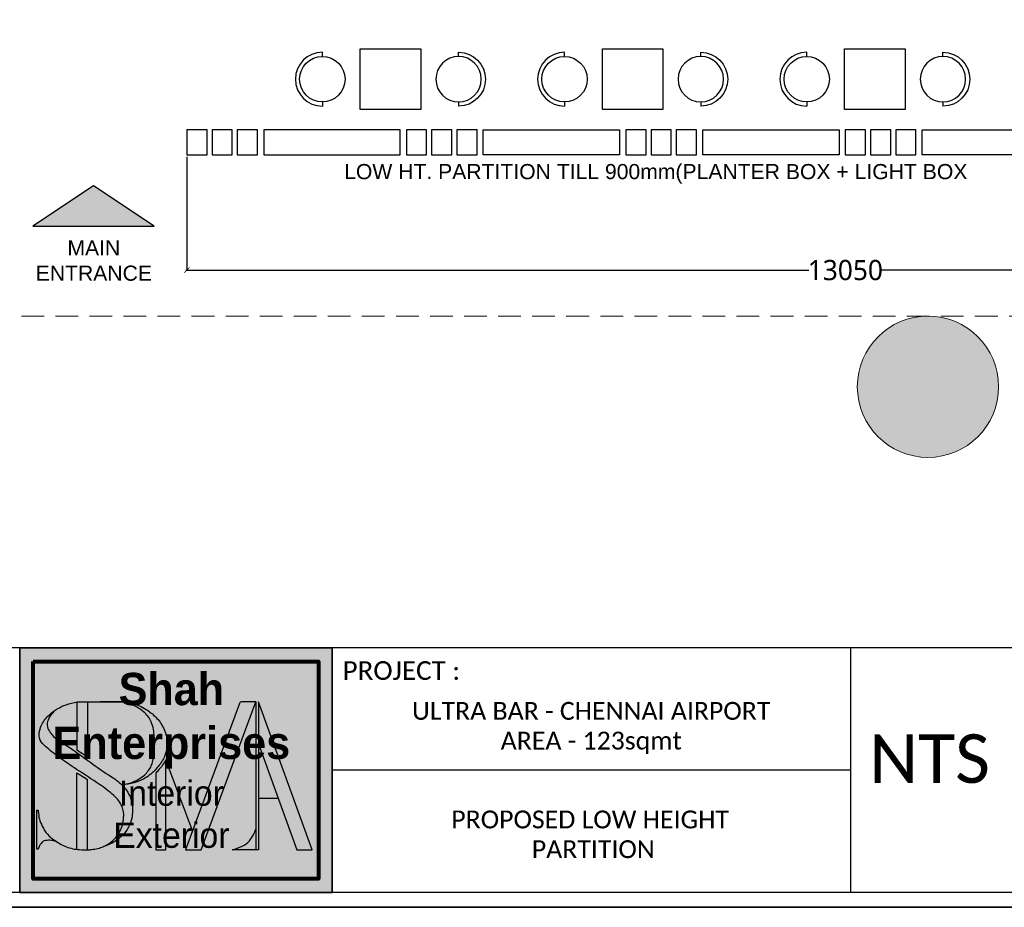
# Model space of a CAD drawing. Header units: millimetres. Extents: x 502444 to 745500, y -417645 to -375189.
# Tile 45 of 208: x 610091 to 619848, y -393956 to -385161. Entities that reach past the tile are written whole.
import ezdxf

# ---------------------------------------------------------------- set-up
doc = ezdxf.new("R2010")
doc.units = ezdxf.units.MM
doc.linetypes.add('DASHED', pattern=[0.75, 0.5, -0.25])
doc.layers.get('Defpoints').update_dxf_attribs({"color": 251})
for name, color, linetype, lineweight in [('0FM-WS-TEXT', 7, 'Continuous', 25), ('G-ANNO-DIMS', 111, 'Continuous', 9), ('G-ANNO-TEXT', 231, 'Continuous', 9), ('S-COLS', 52, 'Continuous', 9), ('Text', 7, 'Continuous', 25), ('Wall New', 1, 'Continuous', 50)]:
    doc.layers.add(name, color=color, linetype=linetype, lineweight=lineweight)
doc.layers.add('DIMENSIONS', color=7, linetype='Continuous', lineweight=25, true_color=0xcc0000)
doc.styles.add('ARIAL', font='arial.ttf')
doc.styles.add('Arial_B_4', font='arialbd.ttf', dxfattribs={"height": 800})
doc.styles.add('RS75', font='@Malgun Gothic', dxfattribs={"height": 75})
doc.dimstyles.new('DIM', dxfattribs={"dimtxt": 100, "dimasz": 50, "dimexe": 0, "dimexo": 20, "dimgap": 0, "dimtad": 0, "dimdec": 0, "dimrnd": 5, "dimzin": 0, "dimdsep": 46, "dimtxsty": 'Standard', "dimblk": 'OBLIQUE', "dimcen": 0, "dimdle": 10, "dimadec": 4, "dimazin": 0, "dimtfac": 1, "dimtdec": 0, "dimtofl": 0, "dimtmove": 1, "dimatfit": 3, "dimfxl": 1, "dimtolj": 1, "dimtzin": 0, "dimarcsym": 0})

# ---------------------------------------------------------------- blocks, each defined once
blk = doc.blocks.new('HFHFHF')
at = {"layer": '0FM-WS-TEXT', "color": 252, "true_color": 0x939598}
for p, q in [((618930.6080923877, -145172.567106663), (618888.9080984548, -145172.6239940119)), ((619380.6080923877, -145172.567106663), (619422.3080923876, -145172.567106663))]:
    blk.add_line(p, q, dxfattribs=at)
blk.add_circle((619155.6080923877, -145172.567106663), 225, dxfattribs=at)
blk.add_arc((619155.6080923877, -145172.567106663), 266.7, 180.0122212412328, 0, dxfattribs=at)
blk = doc.blocks.new('logo')
at = {"layer": 'Wall New'}
h = blk.add_hatch(color=7, dxfattribs=at)
h.dxf.hatch_style = 1
edge = h.paths.add_edge_path()
edge.add_spline(control_points=[(65926.32732787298, -4520.094032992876), (65926.1228509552, -4519.88899023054), (65924.3385281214, -4518.183820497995), (65919.54680315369, -4515.182403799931), (65911.55111347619, -4509.614694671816), (65903.25496574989, -4503.348192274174), (65895.79311485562, -4499.10011948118), (65893.55091115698, -4494.881910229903), (65893.54196151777, -4492.071246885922), (65894.92808825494, -4489.731452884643), (65896.12217980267, -4488.297914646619), (65896.67030885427, -4487.639871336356)], knot_values=[0, 0, 0, 0, 0.867858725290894, 7.401282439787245, 16.84919293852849, 30.07839875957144, 38.91655751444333, 41.68812970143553, 43.97194689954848, 47.01151844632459, 49.590735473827, 49.590735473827, 49.590735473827, 49.590735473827], degree=3, periodic=0)
edge.add_spline(control_points=[(65896.67030885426, -4487.639871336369), (65895.92114814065, -4488.165959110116), (65893.8028151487, -4489.870670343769), (65891.35862709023, -4492.807859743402), (65890.06492843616, -4496.706629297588), (65889.90602339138, -4500.58724637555), (65893.86920417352, -4504.223637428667), (65899.16805926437, -4508.363811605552), (65907.17849125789, -4513.833384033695), (65915.43403955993, -4518.995131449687), (65922.35502716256, -4524.055133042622), (65926.76506230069, -4528.964500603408), (65927.36107414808, -4534.817846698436), (65925.8635055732, -4540.194380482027), (65922.60699536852, -4544.541443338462), (65919.71695260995, -4546.410011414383), (65918.29826566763, -4547.023579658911), (65918.27821879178, -4547.032193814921)], knot_values=[50.48678172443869, 50.48678172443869, 50.48678172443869, 50.48678172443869, 53.20760084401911, 58.5349938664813, 61.6369995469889, 65.56471417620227, 69.20875779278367, 76.89681575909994, 86.16477467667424, 98.12987605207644, 106.0842714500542, 112.0372464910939, 117.1298886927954, 122.963482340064, 128.467721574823, 133.031523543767, 133.0968729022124, 133.0968729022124, 133.0968729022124, 133.0968729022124], weights=[1, 1, 1, 1, 1, 1, 1, 1, 1, 1, 1, 1, 1, 1, 1, 1, 1, 1], degree=3, periodic=0)
edge.add_spline(control_points=[(65918.27821879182, -4547.032193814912), (65918.99569904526, -4546.806679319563), (65920.83715103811, -4546.227884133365), (65923.71842912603, -4544.578977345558), (65926.7764144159, -4542.078668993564), (65929.39307902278, -4538.740599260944), (65930.6263412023, -4535.02370299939), (65931.04522361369, -4531.116775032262), (65930.8020001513, -4527.156352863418), (65929.02379137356, -4523.240054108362), (65927.2905837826, -4521.05995449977), (65926.32732787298, -4520.094032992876)], knot_values=[49.590735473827, 49.590735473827, 49.590735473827, 49.590735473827, 51.84319754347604, 55.37180156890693, 59.46141335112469, 63.65059152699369, 67.90451495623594, 71.00000374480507, 75.43421065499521, 79.60582464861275, 83.69415918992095, 83.69415918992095, 83.69415918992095, 83.69415918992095], degree=3, periodic=0)
edge = h.paths.add_edge_path()
edge.add_spline(control_points=[(65911.15706209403, -4483.714697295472), (65909.66705064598, -4483.714697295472), (65908.17703919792, -4483.714697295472), (65906.68702774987, -4483.714697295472)], knot_values=[7.51567503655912, 7.51567503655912, 7.51567503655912, 7.51567503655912, 11.98570938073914, 11.98570938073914, 11.98570938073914, 11.98570938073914], weights=[1, 1, 1, 1], degree=3, periodic=0)
edge.add_spline(control_points=[(65906.68702774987, -4483.714697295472), (65906.68702774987, -4490.752476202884), (65906.68702774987, -4497.790255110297), (65906.68702774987, -4504.82803401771)], knot_values=[6.51567503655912, 6.51567503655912, 6.51567503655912, 6.51567503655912, 7.51567503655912, 7.51567503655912, 7.51567503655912, 7.51567503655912], weights=[1, 1, 1, 1], degree=3, periodic=0)
edge.add_spline(control_points=[(65906.68702774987, -4504.82803401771), (65907.7610623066, -4505.584761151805), (65908.81980067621, -4506.349529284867), (65910.30172647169, -4507.426266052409), (65910.72951816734, -4507.737715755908), (65911.15706209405, -4508.048751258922)], knot_values=[1, 1, 1, 1, 4.920055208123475, 4.920055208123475, 6.51567503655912, 6.51567503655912, 6.51567503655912, 6.51567503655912], weights=[1, 1, 1, 1, 1, 1], degree=3, periodic=0)
edge.add_spline(control_points=[(65911.15706209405, -4508.048751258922), (65911.15706209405, -4499.937399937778), (65911.15706209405, -4491.826048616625), (65911.15706209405, -4483.714697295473)], knot_values=[0, 0, 0, 0, 1, 1, 1, 1], weights=[1, 1, 1, 1], degree=3, periodic=0)
edge = h.paths.add_edge_path()
edge.add_spline(control_points=[(65926.32732787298, -4520.094032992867), (65928.14327062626, -4519.864546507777), (65931.86601940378, -4519.394090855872), (65937.33780130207, -4516.948838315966), (65941.65530810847, -4512.901152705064), (65945.38716069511, -4507.704936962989), (65946.65059045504, -4501.28148697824), (65944.79144368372, -4495.055523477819), (65941.40787851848, -4490.274369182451), (65936.66029614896, -4486.676563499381), (65931.87478668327, -4484.349004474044), (65928.49271372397, -4483.882319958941), (65927.27794859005, -4483.714697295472)], knot_values=[28.10659587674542, 28.10659587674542, 28.10659587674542, 28.10659587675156, 33.58032347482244, 39.32793679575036, 45.72688672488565, 51.12485412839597, 58.33784476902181, 64.40102770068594, 70.15272062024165, 75.6086114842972, 82.14980521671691, 85.81611139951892, 85.81611139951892, 85.81611139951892, 85.81611139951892], weights=[1, 1, 1, 1, 1, 1, 1, 1, 1, 1, 1, 1, 1], degree=3, periodic=0)
edge.add_spline(control_points=[(65927.27794859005, -4483.714697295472), (65928.17363530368, -4483.993565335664), (65930.36068687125, -4484.674494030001), (65934.01291733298, -4486.583985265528), (65937.5791297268, -4489.345575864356), (65940.13153193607, -4494.178919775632), (65940.50509810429, -4500.222536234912), (65940.47639201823, -4506.385122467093), (65939.47854824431, -4511.955339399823), (65935.97118947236, -4516.407761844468), (65931.20475309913, -4519.054080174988), (65927.61298398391, -4519.819908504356), (65926.32732787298, -4520.094032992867)], knot_values=[85.81611139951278, 85.81611139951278, 85.81611139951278, 85.81611139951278, 88.62523408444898, 92.675313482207, 98.1508549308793, 101.8316851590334, 108.7094344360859, 115.9402996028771, 120.4648801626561, 125.325234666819, 132.3907371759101, 136.3297490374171, 136.3297490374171, 136.3297490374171, 136.3297490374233], weights=[1, 1, 1, 1, 1, 1, 1, 1, 1, 1, 1, 1, 1], degree=3, periodic=0)
edge = h.paths.add_edge_path()
edge.add_spline(control_points=[(65911.08688957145, -4548.543095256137), (65911.08688957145, -4538.253733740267), (65911.08688957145, -4527.964372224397), (65911.08688957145, -4517.675010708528)], knot_values=[6.314873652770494, 6.314873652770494, 6.314873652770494, 6.314873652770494, 7.314873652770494, 7.314873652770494, 7.314873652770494, 7.314873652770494], weights=[1, 1, 1, 1], degree=3, periodic=0)
edge.add_spline(control_points=[(65911.08688957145, -4517.675010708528), (65910.08407910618, -4517.023955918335), (65909.07580028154, -4516.374427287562), (65907.58323034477, -4515.407846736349), (65907.09994556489, -4515.093867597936), (65906.61685522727, -4514.778347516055)], knot_values=[1, 1, 1, 1, 4.595369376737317, 4.595369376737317, 6.314873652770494, 6.314873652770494, 6.314873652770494, 6.314873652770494], weights=[1, 1, 1, 1, 1, 1], degree=3, periodic=0)
edge.add_spline(control_points=[(65906.61685522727, -4514.778347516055), (65906.61685522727, -4525.950102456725), (65906.61685522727, -4537.121857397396), (65906.61685522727, -4548.293612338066)], knot_values=[0, 0, 0, 0, 1, 1, 1, 1], weights=[1, 1, 1, 1], degree=3, periodic=0)
edge.add_spline(control_points=[(65906.61685522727, -4548.293612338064), (65907.00464915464, -4548.342551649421), (65908.49631665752, -4548.495169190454), (65909.98572179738, -4548.525759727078), (65911.0868895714, -4548.543095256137)], knot_values=[38.64654216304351, 38.64654216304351, 38.64654216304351, 38.64654216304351, 39.81212905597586, 43.11924199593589, 43.11924199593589, 43.11924199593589, 43.11924199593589], weights=[1, 1, 1, 1, 1], degree=3, periodic=0)
edge = h.paths.add_edge_path()
edge.add_spline(control_points=[(65897.79348206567, -4544.969844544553), (65897.52532202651, -4544.796118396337), (65896.04820641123, -4543.812354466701), (65893.46709142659, -4541.89074111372), (65891.46649840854, -4538.366520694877), (65889.99028359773, -4535.013483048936), (65889.74944239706, -4532.603148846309), (65889.6676251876, -4531.346926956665), (65889.6569317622, -4531.182740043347)], knot_values=[12.44897845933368, 12.44897845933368, 12.44897845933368, 12.44897845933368, 13.40008544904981, 17.7243823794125, 21.96377375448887, 25.36521328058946, 28.64998448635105, 29.14384819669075, 29.14384819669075, 29.14384819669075, 29.14384819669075], weights=[1, 1, 1, 1, 1, 1, 1, 1, 1], degree=3, periodic=0)
edge.add_spline(control_points=[(65889.6569317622, -4531.182740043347), (65889.4526859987, -4531.182740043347), (65889.24844023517, -4531.182740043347), (65889.04419447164, -4531.182740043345)], knot_values=[11.83624116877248, 11.83624116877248, 11.83624116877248, 11.83624116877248, 12.44897845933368, 12.44897845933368, 12.44897845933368, 12.44897845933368], weights=[1, 1, 1, 1], degree=3, periodic=0)
edge.add_spline(control_points=[(65889.04419447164, -4531.182740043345), (65889.04419447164, -4536.877253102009), (65889.04419447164, -4542.571766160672), (65889.04419447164, -4548.266279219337)], knot_values=[10.83624116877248, 10.83624116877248, 10.83624116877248, 10.83624116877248, 11.83624116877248, 11.83624116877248, 11.83624116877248, 11.83624116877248], weights=[1, 1, 1, 1], degree=3, periodic=0)
edge.add_spline(control_points=[(65889.04419447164, -4548.266279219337), (65889.24844023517, -4548.266279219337), (65889.4526859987, -4548.266279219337), (65889.6569317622, -4548.266279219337)], knot_values=[10.22350387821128, 10.22350387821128, 10.22350387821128, 10.22350387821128, 10.83624116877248, 10.83624116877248, 10.83624116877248, 10.83624116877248], weights=[1, 1, 1, 1], degree=3, periodic=0)
edge.add_spline(control_points=[(65889.6569317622, -4548.266279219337), (65889.83347909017, -4547.739648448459), (65890.25426248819, -4546.484475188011), (65891.58212756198, -4544.557764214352), (65894.13099015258, -4544.220281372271), (65896.18907932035, -4544.414592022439), (65897.364632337, -4544.821428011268), (65897.79348206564, -4544.969844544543)], knot_values=[0, 0, 0, 0, 1.678080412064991, 3.99954157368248, 6.506296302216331, 8.867441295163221, 10.22350387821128, 10.22350387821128, 10.22350387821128, 10.22350387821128], weights=[1, 1, 1, 1, 1, 1, 1, 1], degree=3, periodic=0)
edge = h.paths.add_edge_path()
edge.add_spline(control_points=[(65945.517516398, -4548.543095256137), (65945.51751639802, -4535.384023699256), (65945.51751639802, -4522.224952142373), (65945.51751639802, -4509.06588058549)], knot_values=[9.93112164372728, 9.93112164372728, 9.93112164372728, 9.93112164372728, 10.93112164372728, 10.93112164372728, 10.93112164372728, 10.93112164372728], weights=[1, 1, 1, 1], degree=3, periodic=0)
edge.add_spline(control_points=[(65945.51751639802, -4509.065880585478), (65945.05203890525, -4509.975354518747), (65944.50800626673, -4510.828885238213), (65943.47031053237, -4512.244242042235), (65942.99810929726, -4512.825395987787), (65942.0626877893, -4513.899088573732), (65941.59815929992, -4514.398435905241), (65941.11361179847, -4514.880069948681)], knot_values=[1, 1, 1, 1, 3.842019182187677, 3.842019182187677, 5.980474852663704, 5.980474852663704, 7.93112164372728, 7.93112164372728, 7.93112164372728, 7.93112164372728], weights=[1, 1, 1, 1, 1, 1, 1, 1], degree=3, periodic=0)
edge.add_spline(control_points=[(65941.11361179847, -4514.880069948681), (65941.11361179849, -4526.101078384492), (65941.11361179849, -4537.322086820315), (65941.11361179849, -4548.543095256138)], knot_values=[7.93112164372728, 7.93112164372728, 7.93112164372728, 7.93112164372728, 8.93112164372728, 8.93112164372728, 8.93112164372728, 8.93112164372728], weights=[1, 1, 1, 1], degree=3, periodic=0)
edge.add_spline(control_points=[(65941.11361179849, -4548.543095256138), (65942.58157999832, -4548.543095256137), (65944.04954819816, -4548.543095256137), (65945.517516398, -4548.543095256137)], knot_values=[8.93112164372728, 8.93112164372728, 8.93112164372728, 8.93112164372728, 9.93112164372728, 9.93112164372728, 9.93112164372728, 9.93112164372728], weights=[1, 1, 1, 1], degree=3, periodic=0)
h.paths.add_polyline_path([(65984.91565439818, -4483.714697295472), (65978.65695236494, -4483.714697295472, 0.3141900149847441), (65977.71864755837, -4484.368887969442), (65954.0674425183, -4548.543095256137), (65961.02334941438, -4548.543095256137)])
h.paths.add_polyline_path([(65986.1063843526, -4483.714697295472), (65986.1063843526, -4502.120993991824), (66002.9347906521, -4548.543095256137), (66009.60722965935, -4548.543095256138)])
edge = h.paths.add_edge_path()
edge.add_spline(control_points=[(65984.91565439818, -4539.499142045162), (65984.71275300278, -4539.990887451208), (65983.98333063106, -4541.758692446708), (65982.43184989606, -4544.703680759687), (65978.81295694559, -4547.223003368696), (65976.04276459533, -4548.071853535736), (65974.55115696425, -4548.52891616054)], knot_values=[1, 1, 1, 1, 2.599130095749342, 6.748808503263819, 10.75272234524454, 15.42372173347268, 15.42372173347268, 15.42372173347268, 15.42372173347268], weights=[1, 1, 1, 1, 1, 1, 1], degree=3, periodic=0)
edge.add_spline(control_points=[(65974.55115696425, -4548.52891616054), (65978.00598944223, -4548.52891616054), (65981.4608219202, -4548.52891616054), (65984.91565439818, -4548.52891616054)], knot_values=[0.1030468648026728, 0.1030468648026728, 0.1030468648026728, 0.1030468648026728, 0.9999999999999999, 0.9999999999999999, 0.9999999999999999, 0.9999999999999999], weights=[1, 1, 1, 1], degree=3, periodic=0)
edge.add_line((65984.91565439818, -4548.52891616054), (65984.91565439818, -4539.499142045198))
at = {"layer": 'Text'}
blk.add_line((65986.1063843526, -4525.915012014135), (65994.73191813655, -4525.915012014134), dxfattribs=at)
blk.add_lwpolyline([(65984.91565439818, -4483.714697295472), (65978.65695236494, -4483.714697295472, 0.3141900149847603), (65977.71864755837, -4484.368887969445), (65954.0674425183, -4548.543095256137), (65961.02334941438, -4548.543095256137), (65984.91565439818, -4483.714697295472), (65984.91565439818, -4548.543095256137)], format="xyb", dxfattribs=at)
blk.add_lwpolyline([(65986.1063843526, -4502.120993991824), (66002.9347906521, -4548.543095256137), (66009.60722965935, -4548.543095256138), (65986.1063843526, -4483.714697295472), (65986.1063843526, -4548.543095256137)], dxfattribs=at)
for points, knots in [([(65911.15706209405, -4483.714697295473), (65911.15706209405, -4491.826048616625), (65911.15706209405, -4499.937399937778), (65911.15706209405, -4508.048751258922), (65910.72951816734, -4507.737715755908), (65910.30172647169, -4507.426266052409), (65908.81980067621, -4506.349529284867), (65907.7610623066, -4505.584761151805), (65906.68702774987, -4504.82803401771), (65906.68702774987, -4497.790255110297), (65906.68702774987, -4490.752476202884), (65906.68702774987, -4483.714697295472), (65913.55066802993, -4483.714697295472), (65920.41430830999, -4483.714697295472), (65927.27794859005, -4483.714697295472), (65928.49271372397, -4483.882319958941), (65931.87478668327, -4484.349004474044), (65936.66029614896, -4486.676563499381), (65941.40787851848, -4490.274369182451), (65944.79144368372, -4495.055523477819), (65946.65059045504, -4501.28148697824), (65945.38716069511, -4507.704936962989), (65941.65530810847, -4512.901152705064), (65937.33780130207, -4516.948838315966), (65931.86601940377, -4519.394090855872), (65928.14327062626, -4519.864546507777), (65926.32732787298, -4520.094032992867), (65927.61298398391, -4519.819908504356), (65931.20475309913, -4519.054080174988), (65935.97118947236, -4516.407761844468), (65939.47854824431, -4511.955339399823), (65940.47639201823, -4506.385122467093), (65940.50509810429, -4500.222536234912), (65940.13153193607, -4494.178919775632), (65937.5791297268, -4489.345575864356), (65934.01291733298, -4486.583985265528), (65930.36068687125, -4484.674494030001), (65928.17363530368, -4483.993565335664), (65927.27794859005, -4483.714697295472), (65923.84612845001, -4483.714697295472), (65920.41430830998, -4483.714697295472), (65916.98248816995, -4483.714697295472)], [0, 0, 0, 0, 1, 1, 1, 2.595619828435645, 2.595619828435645, 6.51567503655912, 6.51567503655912, 6.51567503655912, 7.51567503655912, 7.51567503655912, 7.51567503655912, 28.10659587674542, 28.10659587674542, 28.10659587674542, 31.77290205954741, 38.31409579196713, 43.76998665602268, 49.52167957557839, 55.58486250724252, 62.79785314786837, 68.19582055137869, 74.59477048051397, 80.3423838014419, 85.81611139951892, 85.81611139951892, 85.81611139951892, 89.75512326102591, 96.82062577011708, 101.68098027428, 106.205560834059, 113.4364260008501, 120.3141752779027, 123.9950055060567, 129.470546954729, 133.5206263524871, 136.3297490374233, 136.3297490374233, 136.3297490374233, 137.3297490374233, 137.3297490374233, 137.3297490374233, 137.3297490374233]), ([(65897.79348206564, -4544.969844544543), (65897.364632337, -4544.821428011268), (65896.18907932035, -4544.414592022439), (65894.13099015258, -4544.220281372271), (65891.58212756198, -4544.557764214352), (65890.25426248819, -4546.484475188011), (65889.83347909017, -4547.739648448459), (65889.6569317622, -4548.266279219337), (65889.4526859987, -4548.266279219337), (65889.24844023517, -4548.266279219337), (65889.04419447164, -4548.266279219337), (65889.04419447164, -4542.571766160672), (65889.04419447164, -4536.877253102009), (65889.04419447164, -4531.182740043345), (65889.24844023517, -4531.182740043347), (65889.4526859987, -4531.182740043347), (65889.6569317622, -4531.182740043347), (65889.6676251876, -4531.346926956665), (65889.74944239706, -4532.603148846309), (65889.99028359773, -4535.013483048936), (65891.46649840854, -4538.366520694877), (65893.46709142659, -4541.89074111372), (65897.32712590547, -4544.764496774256), (65901.91570660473, -4547.517138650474), (65906.99685920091, -4548.480432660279), (65910.17513324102, -4548.529156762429), (65911.37099373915, -4548.547489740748), (65911.93215329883, -4548.49033947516), (65914.30047313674, -4548.249142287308), (65918.1799144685, -4547.403789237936), (65922.60699536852, -4544.541443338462), (65925.8635055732, -4540.194380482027), (65927.36107414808, -4534.817846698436), (65926.76506230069, -4528.964500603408), (65922.35502716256, -4524.055133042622), (65915.43403955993, -4518.995131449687), (65907.17849125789, -4513.833384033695), (65899.16805926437, -4508.363811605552), (65893.86920417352, -4504.223637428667), (65889.90602339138, -4500.58724637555), (65890.06492843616, -4496.706629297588), (65891.35862709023, -4492.807859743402), (65895.08145327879, -4488.334126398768), (65900.64695517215, -4485.044764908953), (65905.06251132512, -4484.072427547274), (65906.68702774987, -4483.714697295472)], [0, 0, 0, 0, 1.356062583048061, 3.717207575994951, 6.223962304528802, 8.545423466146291, 10.22350387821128, 10.22350387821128, 10.22350387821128, 10.83624116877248, 10.83624116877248, 10.83624116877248, 11.83624116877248, 11.83624116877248, 11.83624116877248, 12.44897845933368, 12.44897845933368, 12.44897845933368, 12.94284216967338, 16.22761337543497, 19.62905290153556, 23.86844427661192, 28.19274120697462, 33.85834455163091, 39.81212905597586, 43.40365804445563, 43.40365804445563, 43.40365804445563, 45.09744699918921, 50.55213108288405, 55.11593305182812, 60.6201722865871, 66.45376593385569, 71.54640813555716, 77.49938317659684, 85.45377857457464, 97.41887994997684, 106.6868388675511, 114.3748968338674, 118.0189404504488, 121.9466550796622, 125.0486607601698, 130.376053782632, 138.9299321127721, 143.9086917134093, 143.9086917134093, 143.9086917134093, 143.9086917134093]), ([(65957.16600532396, -4540.13558234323), (65953.28317568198, -4529.779015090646), (65949.40034604, -4519.422447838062), (65945.51751639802, -4509.065880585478), (65945.05203890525, -4509.975354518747), (65944.50800626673, -4510.828885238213), (65943.47031053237, -4512.244242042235), (65942.99810929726, -4512.825395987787), (65942.0626877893, -4513.899088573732), (65941.59815929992, -4514.398435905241), (65941.11361179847, -4514.880069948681), (65941.11361179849, -4526.101078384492), (65941.11361179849, -4537.322086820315), (65941.11361179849, -4548.543095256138), (65942.58157999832, -4548.543095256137), (65944.04954819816, -4548.543095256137), (65945.517516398, -4548.543095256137), (65945.51751639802, -4535.384023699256), (65945.51751639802, -4522.224952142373), (65945.51751639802, -4509.06588058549)], [0, 0, 0, 0, 1, 1, 1, 3.842019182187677, 3.842019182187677, 5.980474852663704, 5.980474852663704, 7.93112164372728, 7.93112164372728, 7.93112164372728, 8.93112164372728, 8.93112164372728, 8.93112164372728, 9.93112164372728, 9.93112164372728, 9.93112164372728, 10.93112164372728, 10.93112164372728, 10.93112164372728, 10.93112164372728]), ([(65906.61685522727, -4548.293612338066), (65906.61685522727, -4537.121857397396), (65906.61685522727, -4525.950102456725), (65906.61685522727, -4514.778347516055), (65907.09994556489, -4515.093867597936), (65907.58323034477, -4515.407846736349), (65909.07580028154, -4516.374427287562), (65910.08407910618, -4517.023955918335), (65911.08688957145, -4517.675010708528), (65911.08688957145, -4527.964372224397), (65911.08688957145, -4538.253733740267), (65911.08688957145, -4548.543095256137)], [0, 0, 0, 0, 1, 1, 1, 2.719504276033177, 2.719504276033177, 6.314873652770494, 6.314873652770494, 6.314873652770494, 7.314873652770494, 7.314873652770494, 7.314873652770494, 7.314873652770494]), ([(65986.10638435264, -4548.52891616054), (65982.25464188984, -4548.52891616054), (65978.40289942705, -4548.52891616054), (65974.55115696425, -4548.52891616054), (65976.04276459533, -4548.071853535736), (65978.81295694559, -4547.223003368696), (65982.43184989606, -4544.703680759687), (65983.98333063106, -4541.758692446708), (65984.71275300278, -4539.990887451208), (65984.91565439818, -4539.499142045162)], [0, 0, 0, 0, 1, 1, 1, 5.670999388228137, 9.674913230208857, 13.82459163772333, 15.42372173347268, 15.42372173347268, 15.42372173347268, 15.42372173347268])]:
    blk.add_open_spline(points, degree=3, knots=knots, dxfattribs=at)
blk.add_spline([(65896.67030885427, -4487.639871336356), (65895.06986562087, -4489.66247904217), (65893.71573726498, -4492.383752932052), (65893.71573726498, -4494.667570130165), (65894.90604788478, -4497.170522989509), (65901.80429062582, -4502.695674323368), (65912.62742102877, -4510.303021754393), (65920.40413111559, -4515.668261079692), (65925.69999214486, -4519.494418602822), (65928.86516979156, -4523.308275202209), (65930.5239822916, -4527.135899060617), (65930.92594637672, -4531.551849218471), (65930.57451732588, -4534.62732454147), (65929.16774830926, -4538.641906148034), (65926.64920853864, -4541.989468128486), (65923.50087590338, -4544.599626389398), (65920.40728955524, -4546.296909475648), (65918.27821879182, -4547.032193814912)], degree=3, dxfattribs=at)
blk = doc.blocks.new('sheet format horizontal')
at = {"layer": 'Text'}
for p, q in [((66762.25933642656, -4420.849678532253), (65217.44054091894, -4420.849678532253)), ((66344.84864383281, -4420.849678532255), (66344.84864383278, -4563.962514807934)), ((65859.0739948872, -4468.553957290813), (65859.0739948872, -4562.538818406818)), ((66344.84864383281, -4492.406096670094), (66041.70407289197, -4492.406096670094))]:
    blk.add_line(p, q, dxfattribs=at)
for points in [[(66770.90544657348, -4572.608624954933), (66770.90544657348, -3464.929904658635), (65208.79443077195, -3464.929904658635), (65208.79443077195, -4572.608624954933)], [(66770.90544657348, -4572.608624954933), (65208.79443077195, -4572.608624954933), (65208.79443077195, -3464.929904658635), (66770.90544657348, -3464.929904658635)], [(65217.44054091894, -3473.576014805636), (66762.2593364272, -3473.576014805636), (66762.2593364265, -4563.962514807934), (65217.44054091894, -4563.962514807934)], [(65858.9499393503, -4563.962514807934), (66041.70407289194, -4563.962514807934), (66041.70407289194, -4420.849678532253), (65858.9499393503, -4420.849678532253)]]:
    blk.add_lwpolyline(points, close=True, dxfattribs=at)
at = {"layer": 'Wall New', "xscale": 1.335824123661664, "yscale": 1.335824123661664, "zscale": 1.335824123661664}
blk.add_blockref('logo', (-22147.18689998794, 1536.989079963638), dxfattribs=at)
at = {"layer": 'Text', "insert": (66011.95080624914, -4428.691210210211), "char_height": 10.91035446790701, "width": 140.4132792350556, "attachment_point": 1, "style": 'ARIAL'}
blk.add_mtext('\\pxqc;{\\fCalibri|b0|i0|c0|p34;PROJECT :}', dxfattribs=at)
blk = doc.blocks.new('_ArchTick')
at = {"color": 0, "linetype": 'ByBlock', "const_width": 0.15}
blk.add_lwpolyline([(-0.5, -0.5), (0.5, 0.5)], dxfattribs=at)
blk = doc.blocks.new('*D77')
at = {"layer": 'Defpoints', "color": 0, "lineweight": 25, "ltscale": 250, "transparency": 16777216}
for p in [(611747.2433459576, -386501.1524356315, 1.00953911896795e-09), (624797.3360162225, -386501.1524356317, 1.00953911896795e-09), (624797.3360162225, -387643.1115270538)]:
    blk.add_point(p, dxfattribs=at)
at = {"layer": 'DIMENSIONS', "color": 0, "lineweight": -2, "ltscale": 250, "transparency": 16777216}
for p, q in [((611747.2433459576, -386521.1524356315), (611747.2433459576, -387643.1115270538)), ((624797.3360162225, -386521.1524356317), (624797.3360162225, -387643.1115270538)), ((611737.2433459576, -387643.1115270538), (617909.6492785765, -387643.1115270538)), ((624807.3360162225, -387643.1115270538), (618634.9300836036, -387643.1115270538))]:
    blk.add_line(p, q, dxfattribs=at)
at = {"layer": 'DIMENSIONS', "color": 0, "lineweight": -2, "ltscale": 250, "transparency": 16777216, "xscale": 50, "yscale": 50, "zscale": 50, "rotation": 180}
blk.add_blockref('_ArchTick', (611747.2433459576, -387643.1115270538), dxfattribs=at)
at = {"layer": 'DIMENSIONS', "color": 0, "lineweight": -2, "ltscale": 250, "transparency": 16777216, "xscale": 50, "yscale": 50, "zscale": 50}
blk.add_blockref('_ArchTick', (624797.3360162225, -387643.1115270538), dxfattribs=at)
at = {"layer": 'DIMENSIONS', "color": 0, "ltscale": 250, "transparency": 16777216, "insert": (618272.28968109, -387643.1115270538), "char_height": 75, "attachment_point": 5, "style": 'RS75'}
blk.add_mtext('\\A1;{\\H2.6667x;13050}', dxfattribs=at)

msp = doc.modelspace()

# ---------------------------------------------------------------- hatches: boundary and pattern name
at = {"layer": '0FM-WS-TEXT'}
h = msp.add_hatch(color=256, dxfattribs=at)
h.dxf.hatch_style = 1
h.paths.add_polyline_path([(610822.2812531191, -386806.5439573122), (610222.2812531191, -387206.5439573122), (611422.2812531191, -387206.5439573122)])
at = {"layer": '0FM-WS-TEXT', "lineweight": 25, "true_color": 0xffffff}
h = msp.add_hatch(color=7, dxfattribs=at)
h.dxf.hatch_style = 1
h.paths.add_polyline_path([(613186.8638723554, -391384.5158527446), (610090.5198022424, -391384.5158527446), (610090.5198022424, -393809.2302675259), (613186.8638723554, -393809.2302675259)])
at = {"layer": 'S-COLS', "lineweight": 5}
msp.add_hatch(color=251, dxfattribs=at).paths.add_polyline_path([(619090.984988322, -389498.1524356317), (619182.3533228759, -389492.1638385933), (619272.1583198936, -389474.300514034), (619358.8633909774, -389444.8681083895), (619440.9849883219, -389404.3702182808), (619517.117988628, -389353.4997738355), (619585.9597351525, -389293.1271824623), (619646.3323265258, -389224.2854359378), (619697.2027709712, -389148.1524356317), (619737.70066108, -389066.0308382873), (619767.1330667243, -388979.3257672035), (619784.9963912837, -388889.5207701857), (619790.9849883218, -388798.1524356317), (619784.9963912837, -388706.7841010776), (619767.1330667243, -388616.9791040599), (619737.70066108, -388530.2740329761), (619697.2027709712, -388448.1524356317), (619646.3323265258, -388372.0194353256), (619585.9597351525, -388303.177688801), (619517.117988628, -388242.8050974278), (619440.9849883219, -388191.9346529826), (619348.8145027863, -388148.0256249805), (619272.1583198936, -388122.0043572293), (619182.3533228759, -388104.14103267), (619090.984988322, -388098.1524356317), (618999.6166537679, -388104.14103267), (618909.8116567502, -388122.0043572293), (618823.1065856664, -388151.4367628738), (618740.9849883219, -388191.9346529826), (618664.8519880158, -388242.8050974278), (618596.0102414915, -388303.177688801), (618535.6376501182, -388372.0194353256), (618484.7672056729, -388448.1524356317), (618444.2693155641, -388530.2740329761), (618414.8369099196, -388616.9791040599), (618396.9735853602, -388706.7841010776), (618390.984988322, -388798.1524356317), (618396.9735853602, -388889.5207701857), (618414.8369099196, -388979.3257672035), (618444.2693155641, -389066.0308382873), (618484.7672056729, -389148.1524356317), (618535.6376501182, -389224.2854359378), (618596.0102414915, -389293.1271824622), (618664.8519880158, -389353.4997738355), (618740.9849883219, -389404.3702182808), (618823.1065856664, -389444.8681083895), (618909.8116567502, -389474.300514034), (618999.6166537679, -389492.1638385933)], flags=0)

# ---------------------------------------------------------------- linework, layer by layer
at = {"layer": '0FM-WS-TEXT', "color": 251, "true_color": 0x636466, "elevation": 1.00953911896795e-09}
for points in [[(614064.7033721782, -385451.1524356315), (614064.7033721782, -386051.1524356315), (613464.7033721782, -386051.1524356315), (613464.7033721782, -385451.1524356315)], [(616464.7033721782, -385451.1524356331), (616464.7033721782, -386051.1524356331), (615864.7033721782, -386051.1524356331), (615864.7033721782, -385451.1524356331)], [(618864.7033721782, -385451.1524356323), (618864.7033721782, -386051.1524356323), (618264.7033721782, -386051.1524356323), (618264.7033721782, -385451.1524356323)]]:
    msp.add_lwpolyline(points, close=True, dxfattribs=at)
at = {"layer": '0FM-WS-TEXT', "lineweight": 30, "elevation": 1.00953911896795e-09}
for points in [[(611747.2433459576, -386501.1524356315), (611947.2433459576, -386501.1524356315), (611947.2433459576, -386251.1524356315), (611747.2433459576, -386251.1524356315)], [(611997.2433459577, -386501.1524356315), (612197.2433459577, -386501.1524356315), (612197.2433459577, -386251.1524356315), (611997.2433459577, -386251.1524356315)], [(612247.2433459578, -386501.1524356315), (612447.2433459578, -386501.1524356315), (612447.2433459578, -386251.1524356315), (612247.2433459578, -386251.1524356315)], [(613859.7433459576, -386251.1524356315), (612509.7433459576, -386251.1524356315), (612509.7433459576, -386501.1524356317), (613859.7433459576, -386501.1524356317)], [(613922.2433459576, -386501.1524356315), (614122.2433459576, -386501.1524356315), (614122.2433459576, -386251.1524356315), (613922.2433459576, -386251.1524356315)], [(614172.2433459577, -386501.1524356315), (614372.2433459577, -386501.1524356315), (614372.2433459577, -386251.1524356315), (614172.2433459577, -386251.1524356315)], [(614422.2433459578, -386501.1524356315), (614622.2433459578, -386501.1524356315), (614622.2433459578, -386251.1524356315), (614422.2433459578, -386251.1524356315)], [(614684.7433459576, -386251.1524356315), (616034.7433459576, -386251.1524356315), (616034.7433459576, -386501.1524356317), (614684.7433459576, -386501.1524356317)], [(616097.2433459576, -386501.1524356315), (616297.2433459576, -386501.1524356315), (616297.2433459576, -386251.1524356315), (616097.2433459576, -386251.1524356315)], [(616347.2433459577, -386501.1524356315), (616547.2433459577, -386501.1524356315), (616547.2433459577, -386251.1524356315), (616347.2433459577, -386251.1524356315)], [(616597.2433459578, -386501.1524356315), (616797.2433459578, -386501.1524356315), (616797.2433459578, -386251.1524356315), (616597.2433459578, -386251.1524356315)], [(616859.7433459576, -386251.1524356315), (618209.7433459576, -386251.1524356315), (618209.7433459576, -386501.1524356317), (616859.7433459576, -386501.1524356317)], [(618272.2433459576, -386501.1524356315), (618472.2433459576, -386501.1524356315), (618472.2433459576, -386251.1524356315), (618272.2433459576, -386251.1524356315)], [(618522.2433459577, -386501.1524356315), (618722.2433459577, -386501.1524356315), (618722.2433459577, -386251.1524356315), (618522.2433459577, -386251.1524356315)], [(618772.2433459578, -386501.1524356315), (618972.2433459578, -386501.1524356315), (618972.2433459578, -386251.1524356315), (618772.2433459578, -386251.1524356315)], [(619034.7433459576, -386251.1524356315), (620384.7433459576, -386251.1524356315), (620384.7433459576, -386501.1524356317), (619034.7433459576, -386501.1524356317)]]:
    msp.add_lwpolyline(points, close=True, dxfattribs=at)
at = {"layer": '0FM-WS-TEXT', "elevation": 5.047695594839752e-10}
msp.add_lwpolyline([(611422.2812531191, -387206.5439573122), (610822.2812531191, -386806.5439573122), (610222.2812531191, -387206.5439573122)], close=True, dxfattribs=at)
at = {"layer": '0FM-WS-TEXT', "color": 251, "lineweight": 25, "true_color": 0x636466, "elevation": 2803.511267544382}
msp.add_lwpolyline([(610090.5198022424, -391384.5158527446), (613186.8638723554, -391384.5158527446), (613186.8638723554, -393809.2302675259), (610090.5198022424, -393809.2302675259)], close=True, dxfattribs=at)
at = {"layer": '0FM-WS-TEXT', "color": 18, "lineweight": 80, "true_color": 0x000000, "elevation": 2803.511267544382}
msp.add_lwpolyline([(610225.1235882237, -391519.1196387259), (613052.2600863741, -391519.1196387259), (613052.2600863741, -393674.6264815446), (610225.1235882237, -393674.6264815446)], close=True, dxfattribs=at)
at = {"layer": 'G-ANNO-DIMS', "linetype": 'DASHED', "ltscale": 450}
msp.add_line((599307.179906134, -388098.1524356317, 1.00953911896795e-09), (625394.9982340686, -388098.1524356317, 1.00953911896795e-09), dxfattribs=at)
at = {"layer": 'S-COLS', "color": 250}
for radius, start, end in [(700.0000000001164, 0, 180), (700, 180, 0)]:
    msp.add_arc((619090.9849883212, -388798.1524356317, 1.00953911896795e-09), radius, start, end, dxfattribs=at)

# ---------------------------------------------------------------- block references
at = {"layer": '0FM-WS-TEXT', "rotation": 270}
for p in [(758262.270478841, 233404.4556567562, 1.00953911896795e-09), (760662.270478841, 233404.4556567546, 1.00953911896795e-09), (763062.270478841, 233404.4556567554, 1.00953911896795e-09)]:
    msp.add_blockref('HFHFHF', p, dxfattribs=at)
at = {"layer": '0FM-WS-TEXT', "color": 253, "true_color": 0xb5af97, "xscale": -1, "rotation": 90}
for p in [(469267.1362655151, 233404.4556567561, 1.00953911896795e-09), (471667.1362655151, 233404.4556567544, 1.00953911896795e-09), (474067.1362655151, 233404.4556567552, 1.00953911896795e-09)]:
    msp.add_blockref('HFHFHF', p, dxfattribs=at)
at = {"layer": 'Wall New', "color": 5, "true_color": 0x0000ff, "xscale": 16.94267598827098, "yscale": 16.94267598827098, "zscale": 16.94267598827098}
msp.add_blockref('sheet format horizontal', (-505736.3299479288, -316483.4921565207, 2803.511267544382), dxfattribs=at)

# ---------------------------------------------------------------- texts
at = {"layer": 'G-ANNO-TEXT', "color": 7, "char_height": 150, "attachment_point": 1, "style": 'Arial_B_4'}
for s, insert, width in [('{\\fArial|b0|i0|c0|p34;LOW HT. PARTITION TILL 900mm(PLANTER BOX + LIGHT BOX}', (613305.6997496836, -386591.3681061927, 1.00953911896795e-09), 6349.003373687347), ('\\pxqc;{\\fArial|b0|i0|c0|p34;MAIN \\PENTRANCE}', (609964.0767662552, -387347.5878862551, 1.00953911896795e-09), 1722.296184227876)]:
    msp.add_mtext(s, dxfattribs=dict(at, insert=insert, width=width))
at = {"layer": 'Text', "attachment_point": 1, "style": 'ARIAL'}
for s, insert, char_height, width in [('\\pxqc;{\\fCalifornian FB|b1|i0|c0|p18;\\H1.06667x;\\C256;\\c0;Shah\\PEnterprises\\fCalibri|b0|i0|c0|p34;\\H0.9375x;\\P\\fCascadia Code|b0|i0|c0|p49;\\H0.83333x;Interior\\PExterior}', (610782.4471343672, -391632.9507374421, 2803.511267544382), 300, 1622.437705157), ('\\pxqc;{\\fCalibri|b0|i0|c0|p34;ULTRA BAR - CHENNAI AIRPORT\\PAREA - 123sqmt}', (612792.3995247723, -391921.123469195, 2803.511267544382), 176.6896421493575, 5923.076843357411), ('\\pxqc;{\\fCalibri|b0|i0|c0|p34;NTS}', (611029.8545232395, -392241.7810709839, 6044.531272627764), 481.921807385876, 16155.21919062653), ('\\pxqc;{\\fCalibri|b0|i0|c0|p34;PROPOSED LOW HEIGHT\\P PARTITION  }', (613188.9235613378, -392996.8839775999, 2803.511267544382), 176.6896421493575, 5109.252913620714)]:
    msp.add_mtext(s, dxfattribs=dict(at, insert=insert, char_height=char_height, width=width))

# ---------------------------------------------------------------- dimensions: what is measured, and where the dimension line sits
at = {"layer": 'DIMENSIONS', "color": 252, "ltscale": 250, "true_color": 0x939598}
dim = msp.add_aligned_dim(p1=(611747.2433459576, -386501.1524356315, 1.00953911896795e-09), p2=(624797.3360162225, -386501.1524356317, 1.00953911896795e-09), distance=-1141.9590914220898, text='{\\H2.6667x;<>}', dimstyle='DIM', override={"dimtxt": 60, "dimtxsty": 'RS75', "dimblk1": 'ArchTick', "dimblk2": 'ArchTick', "dimsah": 1}, dxfattribs=at)
dim.commit()
dim.dimension.update_dxf_attribs({"geometry": '*D77', "text_midpoint": (618272.28968109, -387643.1115270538)})

doc.saveas('drawing.dxf')
